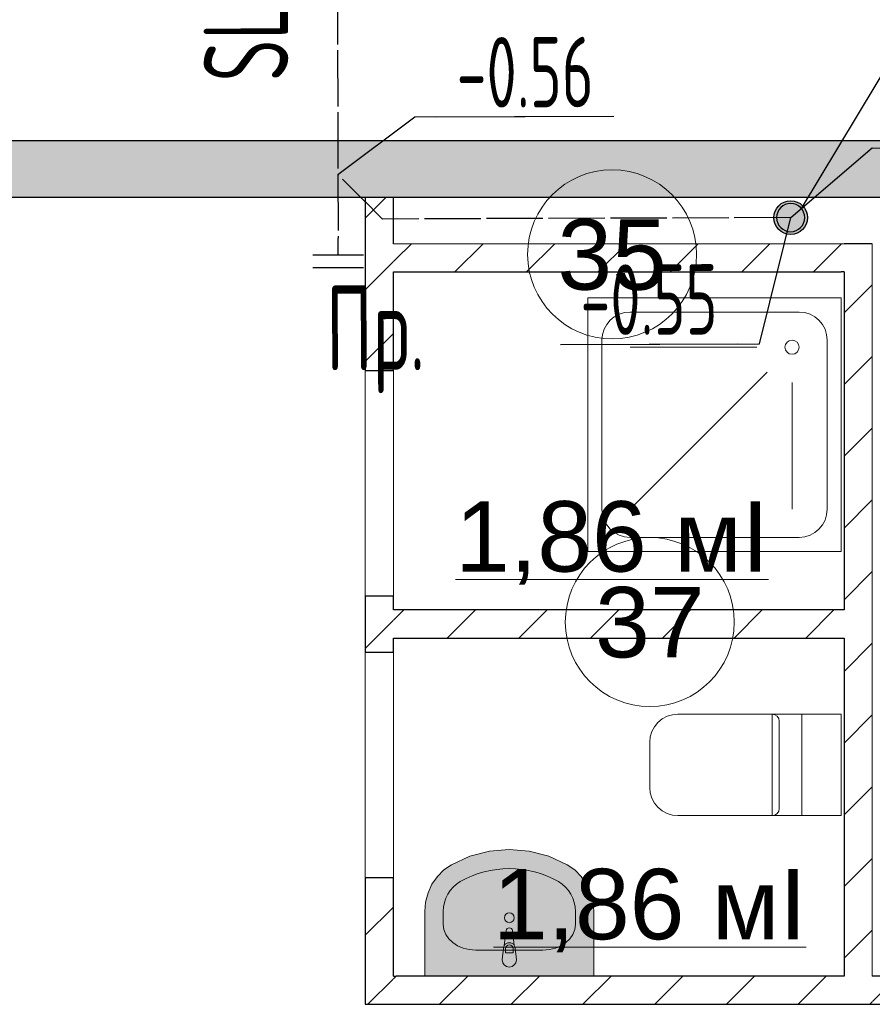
# Model space of a CAD drawing. Header units: millimetres. Extents: x -2890 to 117730, y -526 to 88572.
# Tile 15 of 65: x 19959 to 22986, y 74406 to 77901. Entities that reach past the tile are written whole.
import ezdxf
from ezdxf import colors
from ezdxf.entities.mleader import LeaderData, LeaderLine
from ezdxf.enums import TextEntityAlignment as Align
from ezdxf.math import Vec2, Vec3

# ---------------------------------------------------------------- set-up
doc = ezdxf.new("R2010")
doc.units = ezdxf.units.MM
doc.header["$MEASUREMENT"] = 0
doc.set_wipeout_variables(frame=1)
doc.linetypes.add('SEWERAGE_DRAIN2', pattern=[2.2, 2, -0.2])
doc.linetypes.add('Wipeout_Contour', pattern=[1000, 0, -1000])
for name, color, linetype in [('ES-ALTKOT', 111, 'Continuous'), ('ES-USTKOT', 3, 'Continuous'), ('F-ES-KOTTXT', 7, 'Continuous'), ('MIMARI', 8, 'Continuous'), ('P-CO', 10, 'Continuous'), ('P-COTEXT', 3, 'Continuous'), ('P-K1', 4, 'SEWERAGE_DRAIN2'), ('P-K1CAP', 111, 'Continuous'), ('P-K1KL', 4, 'Continuous'), ('P-K1KLNC', 3, 'Continuous'), ('P-SW', 4, 'SEWERAGE_DRAIN2'), ('ВК_К1', 34, 'Continuous'), ('ВК_Текст', 7, 'Continuous'), ('Интерьер - Оборудование', 7, 'Continuous'), ('Конструктив - Стена сущ для демонтажного плана', 7, 'Continuous'), ('Конструктив - Стена сущ для Кладочного плана', 7, 'Continuous'), ('Конструктив - Стены блок 100 нов', 7, 'Continuous'), ('Элемент Модели - Зона', 7, 'Continuous')]:
    doc.layers.add(name, color=color, linetype=linetype)
doc.styles.add('ROMANC', font='ROMANC.shx', dxfattribs={"width": 0.75})
doc.styles.add('ROMANS', font='ROMANS.SHX', dxfattribs={"width": 0.7})
doc.styles.get("Standard").update_dxf_attribs({"font": 'ARIALUNI.TTF', "height": 250})
doc.styles.add('СГЕНЕРИР_СТИЛЬ_4', font='arial.ttf')
pattern_1 = [(45, (-30913.89, 8295.99), (-127.2792, 127.2792), [])]

# ---------------------------------------------------------------- blocks, each defined once
blk = doc.blocks.new('K1 KOLON 2.kat1')
at = {"layer": 'P-K1KL'}
blk.add_circle((0, 0), 50, dxfattribs=at)
blk = doc.blocks.new('CLEANOUT-100')
at = {"layer": 'P-CO'}
for p, q in [((15, 17.5), (-15, 17.5)), ((15, 10), (-15, 10)), ((0, 10), (0, 0))]:
    blk.add_line(p, q, dxfattribs=at)
at = {"layer": 'P-COTEXT', "style": 'ROMANS', "width": 0.5}
blk.add_attdef('CO', text='', height=30, dxfattribs=at).set_placement((0, 34.63), align=Align.CENTER)
blk = doc.blocks.new('KOT-03')
at = {"layer": 'F-ES-KOTTXT', "color": 7}
blk.add_line((0, 0), (1819, 0), dxfattribs=at)
at = {"layer": 'ES-ALTKOT', "style": 'ROMANC', "width": 0.6}
blk.add_attdef('ALTKOT', text='', height=500, dxfattribs=at).set_placement((910, -392), align=Align.MIDDLE)
at = {"layer": 'ES-USTKOT', "style": 'ROMANC', "width": 0.6}
blk.add_attdef('USTKOT', text='', height=500, dxfattribs=at).set_placement((910, 392), align=Align.MIDDLE)
blk = doc.blocks.new('_None')

msp = doc.modelspace()

# ---------------------------------------------------------------- hatches: boundary and pattern name
at = {"layer": 'ВК_К1', "ltscale": 100}
h = msp.add_hatch(color=256, dxfattribs=at)
h.dxf.hatch_style = 1
h.paths.add_polyline_path([(22756.2, 77198.5, 1), (22636.4, 77198.5, 1)])
at = {"layer": 'Интерьер - Оборудование', "linetype": 'Continuous', "lineweight": 0, "ltscale": 100}
msp.add_hatch(color=255, dxfattribs=at).paths.add_polyline_path([(21672.5, 74563.3, 1), (21722.5, 74563.3), (21718.5, 74605.3, 0.12102), (21715.3, 74614.8), (21708.6, 74667.7, 0.882566), (21686.4, 74667.7), (21679.8, 74614.8, 0.12102), (21676.5, 74605.3)])
at = {"layer": 'Конструктив - Стена сущ для демонтажного плана', "linetype": 'Continuous', "lineweight": 15, "ltscale": 100}
msp.add_hatch(color=7, dxfattribs=at).paths.add_polyline_path([(17486.1, 77471), (17486.1, 77271), (27086.1, 77271), (27086.1, 77471)])
at = {"layer": 'Конструктив - Стена сущ для Кладочного плана', "linetype": 'Continuous', "lineweight": 15, "ltscale": 100}
msp.add_hatch(color=7, dxfattribs=at).paths.add_polyline_path([(17486.1, 77471), (17486.1, 77271), (27106.1, 77271), (27106.1, 77471)])

# ---------------------------------------------------------------- linework, layer by layer
at = {"layer": 'MIMARI', "ltscale": 100}
msp.add_lwpolyline([(22068.4, 77557.8), (21361.7, 77555.3), (21089.3, 77350.1)], dxfattribs=at)
at = {"layer": 'P-K1', "ltscale": 100}
msp.add_line((21050.6, 88572.5), (21090.1, 77125.2), dxfattribs=at)
at = {"layer": 'P-K1KLNC', "ltscale": 100}
msp.add_lwpolyline([(22696.3, 77198.5), (22985.4, 77446.7), (24905.2, 77441.8)], dxfattribs=at)
at = {"layer": 'ВК_К1', "ltscale": 100}
msp.add_circle((22696.3, 77198.5), 59.9, dxfattribs=at)
at = {"layer": 'Интерьер - Оборудование', "color": 7, "linetype": 'Continuous', "lineweight": 5, "ltscale": 100}
for p, q in [((22126.1, 76863.3), (22726.1, 76863.3)), ((22026.1, 76163.3), (22026.1, 76763.3)), ((22826.1, 76763.3), (22826.1, 76163.3)), ((22576.1, 76738.3), (22126.1, 76738.3)), ((22612.7, 76649.9), (22126.1, 76163.3)), ((22701.1, 76613.3), (22701.1, 76163.3)), ((22726.1, 76063.3), (22126.1, 76063.3)), ((21462.7, 74689.3), (21462.7, 74735.1)), ((21932.3, 74689.3), (21932.3, 74735.1)), ((21816.4, 74598.3), (21578.7, 74598.3)), ((21683.9, 74603.1), (21683.9, 74588.2)), ((21683.9, 74588.2), (21711.1, 74588.2)), ((21711.1, 74588.2), (21711.1, 74603.1))]:
    msp.add_line(p, q, dxfattribs=at)
at = {"layer": 'Интерьер - Оборудование', "color": 7, "linetype": 'Continuous', "lineweight": 15, "ltscale": 100}
for p, q in [((22630.9, 75436), (22630.9, 75076)), ((22735.9, 75436), (22735.9, 75076)), ((22655.9, 75256), (22655.9, 75411)), ((22655.9, 75101), (22655.9, 75256))]:
    msp.add_line(p, q, dxfattribs=at)
at = {"layer": 'Интерьер - Оборудование', "color": 7, "linetype": 'Continuous', "lineweight": 5, "ltscale": 100, "flags": 128}
msp.add_lwpolyline([(21672.5, 74563.3), (21676.5, 74605.3, -0.12102), (21679.8, 74614.8), (21686.4, 74667.7, -0.882566), (21708.6, 74667.7), (21715.3, 74614.8, -0.12102), (21718.5, 74605.3), (21722.5, 74563.3, -1)], format="xyb", close=True, dxfattribs=at)
at = {"layer": 'Интерьер - Оборудование', "color": 7, "linetype": 'Continuous', "lineweight": 5, "ltscale": 100}
for centre, radius in [((22701.1, 76738.3), 25), ((21697.5, 74713.1), 17.5)]:
    msp.add_circle(centre, radius, dxfattribs=at)
for centre, radius, start, end in [((22126.1, 76763.3), 100, 90, 180), ((22726.1, 76763.3), 100, 0, 90), ((22126.1, 76163.3), 100, 180, 270), ((22726.1, 76163.3), 100, 270, 0), ((21697.5, 74603.4), 21.1, 32.771, 147.229), ((21697.5, 74603.1), 13.6, 0, 180)]:
    msp.add_arc(centre, radius, start, end, dxfattribs=at)
at = {"layer": 'Интерьер - Оборудование', "color": 7, "linetype": 'Continuous', "lineweight": 15, "ltscale": 100}
for centre, start, end in [((22630.9, 75411), 0, 90), ((22630.9, 75101), 270, 0)]:
    msp.add_arc(centre, 25, start, end, dxfattribs=at)
at = {"layer": 'Интерьер - Оборудование', "color": 7, "linetype": 'Continuous', "lineweight": 5, "ltscale": 100}
for centre, major_axis, ratio, start_param, end_param in [((21697.5, 74506), (0, 381.8), 0.956522, 5.78621, 6.78016), ((21578.7, 74735.1), (0, 121.2), 0.956522, 0.496975, 1.570796), ((21816.4, 74735.1), (0, 121.2), 0.956522, 4.712389, 5.78621), ((21578.8, 74689.3), (116.1, 0), 0.783646, 3.141593, 4.712389), ((21816.2, 74689.3), (116.1, 0), 0.783646, 4.712389, 6.283185)]:
    msp.add_ellipse(centre, major_axis=major_axis, ratio=ratio, start_param=start_param, end_param=end_param, dxfattribs=at)
at = {"layer": 'Конструктив - Стена сущ для демонтажного плана', "color": 7, "linetype": 'Continuous', "lineweight": 30, "ltscale": 100, "flags": 128}
for points in [[(27086.1, 77471), (17486.1, 77471)], [(17686.1, 77271), (27086.1, 77271)]]:
    msp.add_lwpolyline(points, dxfattribs=at)
at = {"layer": 'Конструктив - Стена сущ для Кладочного плана', "color": 7, "linetype": 'Continuous', "lineweight": 30, "ltscale": 100, "flags": 128}
for points in [[(27106.1, 77471), (17486.1, 77471)], [(17686.1, 77271), (27106.1, 77271)]]:
    msp.add_lwpolyline(points, dxfattribs=at)
at = {"layer": 'Элемент Модели - Зона', "color": 7, "linetype": 'Continuous', "lineweight": 0, "ltscale": 100}
for p, q in [((21507, 75914.4), (22617.9, 75914.4)), ((21640.9, 74609.3), (22751.7, 74609.3))]:
    msp.add_line(p, q, dxfattribs=at)

# ---------------------------------------------------------------- block references
at = {"layer": 'F-ES-KOTTXT', "color": 7, "ltscale": 100}
ref = msp.add_blockref('KOT-03', (22068.4, 77557.8), dxfattribs=dict(at, xscale=-0.3456000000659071, yscale=0.3456000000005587, zscale=0.3456000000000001, rotation=0.1980427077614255))
ref.add_attrib('USTKOT', '-0.56', dxfattribs={"layer": 'ES-USTKOT', "height": 250, "rotation": 0.198, "style": 'ROMANC', "width": 0.6}).set_placement((21753.5, 77714.7), align=Align.MIDDLE)
at = {"layer": 'P-K1KL', "ltscale": 100, "xscale": -1, "rotation": 15.19804270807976}
msp.add_blockref('K1 KOLON 2.kat1', (22696.3, 77198.5), dxfattribs=at)

# ---------------------------------------------------------------- texts
at = {"layer": 'P-SW', "color": 3, "ltscale": 100, "style": 'ROMANS', "text_generation_flag": 6, "width": 0.6}
msp.add_text('SLOPE %%%1.2', height=300, rotation=270.198, dxfattribs=at).set_placement((20762.9, 77682.1, 0), align=Align.MIDDLE_LEFT)
at = {"layer": 'Элемент Модели - Зона', "color": 7, "linetype": 'Continuous', "lineweight": 0, "ltscale": 100, "char_height": 250, "attachment_point": 5, "style": 'СГЕНЕРИР_СТИЛЬ_4'}
for insert in [(22062.4, 76043.7), (22196.3, 74738.6)]:
    msp.add_mtext('\\A1;1,86 мІ', dxfattribs=dict(at, insert=insert))

# ---------------------------------------------------------------- leaders
at = {"layer": 'ВК_Текст', "ltscale": 100}
ml = msp.add_multileader_mtext('Standard', dxfattribs=at)
ml.set_content('Сущ. Ст. К1-1SР-01\\P%%C100', color=256)
ml.set_leader_properties(color=256, linetype='ByLayer', lineweight=-1)
ml.set_arrow_properties(name='NONE')
ml.build(insert=Vec2(0, 0))
ml.multileader.update_dxf_attribs({"text_left_attachment_type": 6, "text_right_attachment_type": 6, "dogleg_length": 0.36, "arrow_head_size": 18})
ctx = ml.context
ctx.base_point, ctx.char_height, ctx.arrow_head_size, ctx.landing_gap_size, ctx.plane_origin = Vec3(25447.6, 81679.3), 250, 18, 9, Vec3(23044.7, 73472.4)
ctx.left_attachment, ctx.right_attachment = 6, 6
notes = []
notes.append((ctx, [(0, (1, 1, 0), (25411.6, 81679.3), (1, 0), 36, [(0, [(22734.2, 77231.1)], 0, [])])]))
ctx.mtext.insert, ctx.mtext.flow_direction = Vec3(25456.6, 81979.3), 5
for ctx, leaders in notes:
    for number, flags, end, landing, length, lines in leaders:
        leader = LeaderData()
        leader.index, (leader.has_last_leader_line, leader.has_dogleg_vector, leader.attachment_direction) = number, flags
        leader.last_leader_point, leader.dogleg_vector, leader.dogleg_length = Vec3(end), Vec3(landing), length
        for number, points, colour, breaks in lines:
            line = LeaderLine()
            line.index, line.vertices, line.color, line.breaks = number, Vec3.list(points), colors.encode_raw_color(colour), breaks
            leader.lines.append(line)
        ctx.leaders.append(leader)

# ---------------------------------------------------------------- wipeouts: each hides what was drawn before it
at = {"color": 254, "linetype": 'Wipeout_Contour', "lineweight": 0, "ltscale": 100}
for points in [[(22886.1, 77106), (22886.1, 77006), (22986.1, 77106)], [(21186.1, 75806), (21286.1, 75806), (21286.1, 75855.6), (21186.1, 75855.6)], [(21186.1, 75706), (21186.1, 75656.4), (21286.1, 75656.4), (21286.1, 75706)], [(21286.1, 74506), (21186.1, 74406), (21286.1, 74406)], [(22986.1, 74406), (23086.1, 74406), (23086.1, 74506), (22986.1, 74506)]]:
    msp.add_wipeout(points, dxfattribs=at).dxf.layer = 'Конструктив - Стены блок 100 нов'

# ---------------------------------------------------------------- next in the draw order: hatches: boundary and pattern name
at = {"layer": 'Конструктив - Стены блок 100 нов', "linetype": 'Continuous', "lineweight": 5, "ltscale": 100}
h = msp.add_hatch(dxfattribs=at)
h.set_pattern_fill('БЛОКИ_БЕТОННЫЕ_ЭФФЕКТИВН_7F', scale=100, style=0, pattern_type=2)
h.set_pattern_definition(pattern_1)
h.paths.add_polyline_path([(22886.1, 77106), (22886.1, 77006), (22986.1, 77106)])
h = msp.add_hatch(dxfattribs=at)
h.set_pattern_fill('БЛОКИ_БЕТОННЫЕ_ЭФФЕКТИВН_7F', scale=100, style=0, pattern_type=2)
h.set_pattern_definition(pattern_1)
h.paths.add_polyline_path([(21186.1, 75806), (21286.1, 75806), (21286.1, 75855.6), (21186.1, 75855.6)])
h = msp.add_hatch(dxfattribs=at)
h.set_pattern_fill('БЛОКИ_БЕТОННЫЕ_ЭФФЕКТИВН_7F', scale=100, style=0, pattern_type=2)
h.set_pattern_definition(pattern_1)
h.paths.add_polyline_path([(21186.1, 75706), (21186.1, 75656.4), (21286.1, 75656.4), (21286.1, 75706)])
h = msp.add_hatch(dxfattribs=at)
h.set_pattern_fill('БЛОКИ_БЕТОННЫЕ_ЭФФЕКТИВН_7F', scale=100, style=0, pattern_type=2)
h.set_pattern_definition(pattern_1)
h.paths.add_polyline_path([(21286.1, 74506), (21186.1, 74406), (21286.1, 74406)])
h = msp.add_hatch(dxfattribs=at)
h.set_pattern_fill('БЛОКИ_БЕТОННЫЕ_ЭФФЕКТИВН_7F', scale=100, style=0, pattern_type=2)
h.set_pattern_definition(pattern_1)
h.paths.add_polyline_path([(22986.1, 74406), (23086.1, 74406), (23086.1, 74506), (22986.1, 74506)])

# ---------------------------------------------------------------- next in the draw order: linework, layer by layer
at = {"layer": 'Конструктив - Стены блок 100 нов', "color": 7, "linetype": 'Continuous', "lineweight": 30, "ltscale": 100}
for p, q in [((21186.1, 75855.6), (21286.1, 75855.6)), ((21186.1, 75706), (21186.1, 75656.4)), ((21286.1, 75656.4), (21286.1, 75706)), ((21186.1, 75656.4), (21286.1, 75656.4))]:
    msp.add_line(p, q, dxfattribs=at)

# ---------------------------------------------------------------- next in the draw order: wipeouts: each hides what was drawn before it
at = {"color": 254, "linetype": 'Wipeout_Contour', "lineweight": 0, "ltscale": 100}
msp.add_wipeout([(21286.1, 77106), (21286.1, 77271), (21186.1, 77271), (21186.1, 77106)], dxfattribs=at).dxf.layer = 'Конструктив - Стены блок 100 нов'

# ---------------------------------------------------------------- next in the draw order: hatches: boundary and pattern name
at = {"layer": 'Конструктив - Стены блок 100 нов', "linetype": 'Continuous', "lineweight": 5, "ltscale": 100}
h = msp.add_hatch(dxfattribs=at)
h.set_pattern_fill('БЛОКИ_БЕТОННЫЕ_ЭФФЕКТИВН_7F', scale=100, style=0, pattern_type=2)
h.set_pattern_definition(pattern_1)
h.paths.add_polyline_path([(21286.1, 77106), (21286.1, 77271), (21186.1, 77271), (21186.1, 77106)])

# ---------------------------------------------------------------- next in the draw order: linework, layer by layer
at = {"layer": 'P-K1', "ltscale": 100}
for p, q in [((21247.1, 77193.5), (21089.3, 77350.1)), ((22696.3, 77198.5), (21247.1, 77193.5))]:
    msp.add_line(p, q, dxfattribs=at)
at = {"layer": 'Конструктив - Стены блок 100 нов', "color": 7, "linetype": 'Continuous', "lineweight": 30, "ltscale": 100, "flags": 128}
msp.add_lwpolyline([(21186.1, 77271), (21286.1, 77271)], dxfattribs=at)

# ---------------------------------------------------------------- next in the draw order: wipeouts: each hides what was drawn before it
at = {"color": 254, "linetype": 'Wipeout_Contour', "lineweight": 0, "ltscale": 100}
for points in [[(22886.1, 77006), (22986.1, 77006), (22986.1, 77106)], [(21286.1, 75706), (21286.1, 75806), (21186.1, 75806), (21186.1, 75706)], [(21186.1, 74506), (21286.1, 74506), (21286.1, 74856.4), (21186.1, 74856.4)], [(22886.1, 74406), (22986.1, 74406), (22986.1, 74506), (22886.1, 74506)]]:
    msp.add_wipeout(points, dxfattribs=at).dxf.layer = 'Конструктив - Стены блок 100 нов'

# ---------------------------------------------------------------- next in the draw order: hatches: boundary and pattern name
at = {"layer": 'Конструктив - Стены блок 100 нов', "linetype": 'Continuous', "lineweight": 5, "ltscale": 100}
h = msp.add_hatch(dxfattribs=at)
h.set_pattern_fill('БЛОКИ_БЕТОННЫЕ_ЭФФЕКТИВН_7F', scale=100, style=0, pattern_type=2)
h.set_pattern_definition(pattern_1)
h.paths.add_polyline_path([(22886.1, 77006), (22986.1, 77006), (22986.1, 77106)])
h = msp.add_hatch(dxfattribs=at)
h.set_pattern_fill('БЛОКИ_БЕТОННЫЕ_ЭФФЕКТИВН_7F', scale=100, style=0, pattern_type=2)
h.set_pattern_definition(pattern_1)
h.paths.add_polyline_path([(21286.1, 75706), (21286.1, 75806), (21186.1, 75806), (21186.1, 75706)])
h = msp.add_hatch(dxfattribs=at)
h.set_pattern_fill('БЛОКИ_БЕТОННЫЕ_ЭФФЕКТИВН_7F', scale=100, style=0, pattern_type=2)
h.set_pattern_definition(pattern_1)
h.paths.add_polyline_path([(21186.1, 74506), (21286.1, 74506), (21286.1, 74856.4), (21186.1, 74856.4)])
h = msp.add_hatch(dxfattribs=at)
h.set_pattern_fill('БЛОКИ_БЕТОННЫЕ_ЭФФЕКТИВН_7F', scale=100, style=0, pattern_type=2)
h.set_pattern_definition(pattern_1)
h.paths.add_polyline_path([(22886.1, 74406), (22986.1, 74406), (22986.1, 74506), (22886.1, 74506)])

# ---------------------------------------------------------------- next in the draw order: linework, layer by layer
at = {"layer": 'Конструктив - Стены блок 100 нов', "color": 7, "linetype": 'Continuous', "lineweight": 30, "ltscale": 100}
for p, q in [((21186.1, 75855.6), (21186.1, 75806)), ((21286.1, 75806), (21286.1, 75855.6)), ((21186.1, 75806), (21186.1, 75706)), ((21296.1, 75806), (21286.1, 75806)), ((21286.1, 75706), (21296.1, 75706)), ((21186.1, 74856.4), (21286.1, 74856.4)), ((22886.1, 74516), (22886.1, 74506)), ((23086.1, 74506), (22986.1, 74506)), ((22886.1, 74406), (22986.1, 74406)), ((22986.1, 74406), (23086.1, 74406))]:
    msp.add_line(p, q, dxfattribs=at)
at = {"layer": 'Конструктив - Стены блок 100 нов', "color": 7, "linetype": 'Continuous', "lineweight": 15, "ltscale": 100}
for p, q in [((21186.1, 75656.4), (21186.1, 74856.4)), ((21186.1, 75656.4), (21186.1, 74856.4)), ((21286.1, 75656.4), (21286.1, 74856.4)), ((21286.1, 75656.4), (21286.1, 74856.4))]:
    msp.add_line(p, q, dxfattribs=at)
at = {"layer": 'Конструктив - Стены блок 100 нов', "color": 7, "linetype": 'Continuous', "lineweight": 5, "ltscale": 100}
msp.add_line((22986.1, 74506), (22986.1, 74516), dxfattribs=at)
at = {"layer": 'Конструктив - Стены блок 100 нов', "color": 7, "linetype": 'Continuous', "lineweight": 30, "ltscale": 100, "flags": 128}
msp.add_lwpolyline([(22986.1, 77106), (22886.1, 77106)], dxfattribs=at)

# ---------------------------------------------------------------- next in the draw order: wipeouts: each hides what was drawn before it
at = {"color": 254, "linetype": 'Wipeout_Contour', "lineweight": 0, "ltscale": 100}
msp.add_wipeout([(21286.1, 77006), (21286.1, 77106), (21186.1, 77106), (21186.1, 77006)], dxfattribs=at).dxf.layer = 'Конструктив - Стены блок 100 нов'

# ---------------------------------------------------------------- next in the draw order: hatches: boundary and pattern name
at = {"layer": 'Конструктив - Стены блок 100 нов', "linetype": 'Continuous', "lineweight": 5, "ltscale": 100}
h = msp.add_hatch(dxfattribs=at)
h.set_pattern_fill('БЛОКИ_БЕТОННЫЕ_ЭФФЕКТИВН_7F', scale=100, style=0, pattern_type=2)
h.set_pattern_definition(pattern_1)
h.paths.add_polyline_path([(21286.1, 77006), (21286.1, 77106), (21186.1, 77106), (21186.1, 77006)])

# ---------------------------------------------------------------- next in the draw order: linework, layer by layer
at = {"layer": 'Конструктив - Стены блок 100 нов', "color": 7, "linetype": 'Continuous', "lineweight": 30, "ltscale": 100}
for p, q in [((21186.1, 77271), (21186.1, 77106)), ((21286.1, 77106), (21286.1, 77271))]:
    msp.add_line(p, q, dxfattribs=at)
at = {"layer": 'Конструктив - Стены блок 100 нов', "color": 7, "linetype": 'Continuous', "lineweight": 5, "ltscale": 100}
msp.add_line((21296.1, 77106), (21286.1, 77106), dxfattribs=at)

# ---------------------------------------------------------------- next in the draw order: wipeouts: each hides what was drawn before it
at = {"color": 254, "linetype": 'Wipeout_Contour', "lineweight": 0, "ltscale": 100}
for points in [[(22986.1, 75806), (22986.1, 77006), (22886.1, 77006), (22886.1, 75806)], [(21296.1, 75706), (21296.1, 75806), (21286.1, 75806), (21286.1, 75706)], [(21186.1, 74506), (21186.1, 74406), (21286.1, 74506)]]:
    msp.add_wipeout(points, dxfattribs=at).dxf.layer = 'Конструктив - Стены блок 100 нов'

# ---------------------------------------------------------------- next in the draw order: hatches: boundary and pattern name
at = {"layer": 'Конструктив - Стены блок 100 нов', "linetype": 'Continuous', "lineweight": 5, "ltscale": 100}
h = msp.add_hatch(dxfattribs=at)
h.set_pattern_fill('БЛОКИ_БЕТОННЫЕ_ЭФФЕКТИВН_7F', scale=100, style=0, pattern_type=2)
h.set_pattern_definition(pattern_1)
h.paths.add_polyline_path([(22986.1, 75806), (22986.1, 77006), (22886.1, 77006), (22886.1, 75806)])
h = msp.add_hatch(dxfattribs=at)
h.set_pattern_fill('БЛОКИ_БЕТОННЫЕ_ЭФФЕКТИВН_7F', scale=100, style=0, pattern_type=2)
h.set_pattern_definition(pattern_1)
h.paths.add_polyline_path([(21296.1, 75706), (21296.1, 75806), (21286.1, 75806), (21286.1, 75706)])
h = msp.add_hatch(dxfattribs=at)
h.set_pattern_fill('БЛОКИ_БЕТОННЫЕ_ЭФФЕКТИВН_7F', scale=100, style=0, pattern_type=2)
h.set_pattern_definition(pattern_1)
h.paths.add_polyline_path([(21186.1, 74506), (21186.1, 74406), (21286.1, 74506)])

# ---------------------------------------------------------------- next in the draw order: linework, layer by layer
at = {"layer": 'Интерьер - Оборудование', "color": 7, "linetype": 'Continuous', "lineweight": 5, "ltscale": 100, "flags": 128}
msp.add_lwpolyline([(22876.1, 76013.3), (21976.1, 76013.3), (21976.1, 76913.3), (22876.1, 76913.3)], close=True, dxfattribs=at)
at = {"layer": 'Конструктив - Стены блок 100 нов', "color": 7, "linetype": 'Continuous', "lineweight": 30, "ltscale": 100}
for p, q in [((22886.1, 77006), (22876.1, 77006)), ((21186.1, 74856.4), (21186.1, 74506)), ((21286.1, 74506), (21286.1, 74856.4)), ((21186.1, 74506), (21186.1, 74406)), ((21286.1, 74506), (21296.1, 74506)), ((21186.1, 74406), (21286.1, 74406))]:
    msp.add_line(p, q, dxfattribs=at)

# ---------------------------------------------------------------- next in the draw order: wipeouts: each hides what was drawn before it
at = {"color": 254, "linetype": 'Wipeout_Contour', "lineweight": 0, "ltscale": 100}
msp.add_wipeout([(21186.1, 77006), (21186.1, 76655.6), (21286.1, 76655.6), (21286.1, 77006)], dxfattribs=at).dxf.layer = 'Конструктив - Стены блок 100 нов'

# ---------------------------------------------------------------- next in the draw order: hatches: boundary and pattern name
at = {"layer": 'Конструктив - Стены блок 100 нов', "linetype": 'Continuous', "lineweight": 5, "ltscale": 100}
h = msp.add_hatch(dxfattribs=at)
h.set_pattern_fill('БЛОКИ_БЕТОННЫЕ_ЭФФЕКТИВН_7F', scale=100, style=0, pattern_type=2)
h.set_pattern_definition(pattern_1)
h.paths.add_polyline_path([(21186.1, 77006), (21186.1, 76655.6), (21286.1, 76655.6), (21286.1, 77006)])

# ---------------------------------------------------------------- next in the draw order: linework, layer by layer
at = {"layer": 'Конструктив - Стены блок 100 нов', "color": 7, "linetype": 'Continuous', "lineweight": 30, "ltscale": 100}
for p, q in [((21186.1, 77106), (21186.1, 77006)), ((21186.1, 77006), (21186.1, 76655.6)), ((21286.1, 77006), (21296.1, 77006)), ((21286.1, 76655.6), (21286.1, 77006)), ((21186.1, 76655.6), (21286.1, 76655.6))]:
    msp.add_line(p, q, dxfattribs=at)
at = {"layer": 'Конструктив - Стены блок 100 нов', "color": 7, "linetype": 'Continuous', "lineweight": 15, "ltscale": 100}
for p, q in [((21186.1, 76655.6), (21186.1, 75855.6)), ((21186.1, 76655.6), (21186.1, 75855.6)), ((21286.1, 76655.6), (21286.1, 75855.6)), ((21286.1, 76655.6), (21286.1, 75855.6))]:
    msp.add_line(p, q, dxfattribs=at)

# ---------------------------------------------------------------- next in the draw order: wipeouts: each hides what was drawn before it
at = {"color": 254, "linetype": 'Wipeout_Contour', "lineweight": 0, "ltscale": 100}
for points in [[(22986.1, 75706), (22986.1, 75806), (22886.1, 75806), (22886.1, 75706)], [(21286.1, 74406), (22886.1, 74406), (22886.1, 74506), (21286.1, 74506)]]:
    msp.add_wipeout(points, dxfattribs=at).dxf.layer = 'Конструктив - Стены блок 100 нов'

# ---------------------------------------------------------------- next in the draw order: hatches: boundary and pattern name
at = {"layer": 'Интерьер - Оборудование', "linetype": 'Continuous', "lineweight": 0, "ltscale": 100}
msp.add_hatch(color=255, dxfattribs=at).paths.add_polyline_path([(21397.5, 74506), (21997.5, 74506), (21997.5, 74735.1), (21994.6, 74768.8), (21986, 74801.4), (21972, 74832), (21953, 74859.4), (21929.7, 74882.8), (21902.7, 74901.6), (21837.5, 74931.5), (21768.5, 74949.8), (21697.5, 74956), (21626.6, 74949.8), (21557.5, 74931.5), (21492.4, 74901.6), (21465.4, 74882.8), (21442, 74859.4), (21423, 74832), (21409, 74801.4), (21400.4, 74768.8), (21397.5, 74735.1)])
at = {"layer": 'Конструктив - Стены блок 100 нов', "linetype": 'Continuous', "lineweight": 5, "ltscale": 100}
h = msp.add_hatch(dxfattribs=at)
h.set_pattern_fill('БЛОКИ_БЕТОННЫЕ_ЭФФЕКТИВН_7F', scale=100, style=0, pattern_type=2)
h.set_pattern_definition(pattern_1)
h.paths.add_polyline_path([(22986.1, 75706), (22986.1, 75806), (22886.1, 75806), (22886.1, 75706)])
h = msp.add_hatch(dxfattribs=at)
h.set_pattern_fill('БЛОКИ_БЕТОННЫЕ_ЭФФЕКТИВН_7F', scale=100, style=0, pattern_type=2)
h.set_pattern_definition(pattern_1)
h.paths.add_polyline_path([(21286.1, 74406), (22886.1, 74406), (22886.1, 74506), (21286.1, 74506)])

# ---------------------------------------------------------------- next in the draw order: linework, layer by layer
at = {"layer": 'Интерьер - Оборудование', "color": 7, "linetype": 'Continuous', "lineweight": 5, "ltscale": 100, "flags": 128}
msp.add_lwpolyline([(21397.5, 74506), (21397.5, 74735.1), (21400.4, 74768.8), (21409, 74801.4), (21423, 74832), (21442, 74859.4), (21465.4, 74882.8), (21492.4, 74901.6), (21557.5, 74931.5), (21626.6, 74949.8), (21697.5, 74956), (21768.5, 74949.8), (21837.5, 74931.5), (21902.7, 74901.6), (21929.7, 74882.8), (21953, 74859.4), (21972, 74832), (21986, 74801.4), (21994.6, 74768.8), (21997.5, 74735.1), (21997.5, 74506)], close=True, dxfattribs=at)
at = {"layer": 'Конструктив - Стены блок 100 нов', "color": 7, "linetype": 'Continuous', "lineweight": 30, "ltscale": 100}
for p, q in [((22886.1, 77006), (22886.1, 75806)), ((22886.1, 75806), (22876.1, 75806)), ((21286.1, 74506), (21296.1, 74506)), ((22886.1, 74506), (21296.1, 74506)), ((21186.1, 74406), (21286.1, 74406)), ((21286.1, 74406), (22886.1, 74406))]:
    msp.add_line(p, q, dxfattribs=at)

# ---------------------------------------------------------------- next in the draw order: wipeouts: each hides what was drawn before it
at = {"color": 254, "linetype": 'Wipeout_Contour', "lineweight": 0, "ltscale": 100}
msp.add_wipeout([(21296.1, 77006), (21296.1, 77106), (21286.1, 77106), (21286.1, 77006)], dxfattribs=at).dxf.layer = 'Конструктив - Стены блок 100 нов'

# ---------------------------------------------------------------- next in the draw order: hatches: boundary and pattern name
at = {"layer": 'Конструктив - Стены блок 100 нов', "linetype": 'Continuous', "lineweight": 5, "ltscale": 100}
h = msp.add_hatch(dxfattribs=at)
h.set_pattern_fill('БЛОКИ_БЕТОННЫЕ_ЭФФЕКТИВН_7F', scale=100, style=0, pattern_type=2)
h.set_pattern_definition(pattern_1)
h.paths.add_polyline_path([(21296.1, 77006), (21296.1, 77106), (21286.1, 77106), (21286.1, 77006)])

# ---------------------------------------------------------------- next in the draw order: wipeouts: each hides what was drawn before it
at = {"color": 254, "linetype": 'Wipeout_Contour', "lineweight": 0, "ltscale": 100}
msp.add_wipeout([(22886.1, 74506), (22986.1, 74506), (22986.1, 74516), (22886.1, 74516)], dxfattribs=at).dxf.layer = 'Конструктив - Стены блок 100 нов'

# ---------------------------------------------------------------- next in the draw order: hatches: boundary and pattern name
at = {"layer": 'Конструктив - Стены блок 100 нов', "linetype": 'Continuous', "lineweight": 5, "ltscale": 100}
h = msp.add_hatch(dxfattribs=at)
h.set_pattern_fill('БЛОКИ_БЕТОННЫЕ_ЭФФЕКТИВН_7F', scale=100, style=0, pattern_type=2)
h.set_pattern_definition(pattern_1)
h.paths.add_polyline_path([(22886.1, 74506), (22986.1, 74506), (22986.1, 74516), (22886.1, 74516)])

# ---------------------------------------------------------------- next in the draw order: wipeouts: each hides what was drawn before it
at = {"color": 254, "linetype": 'Wipeout_Contour', "lineweight": 0, "ltscale": 100}
msp.add_wipeout([(22886.1, 77106), (21296.1, 77106), (21296.1, 77006), (22886.1, 77006)], dxfattribs=at).dxf.layer = 'Конструктив - Стены блок 100 нов'

# ---------------------------------------------------------------- next in the draw order: hatches: boundary and pattern name
at = {"layer": 'Конструктив - Стены блок 100 нов', "linetype": 'Continuous', "lineweight": 5, "ltscale": 100}
h = msp.add_hatch(dxfattribs=at)
h.set_pattern_fill('БЛОКИ_БЕТОННЫЕ_ЭФФЕКТИВН_7F', scale=100, style=0, pattern_type=2)
h.set_pattern_definition(pattern_1)
h.paths.add_polyline_path([(22886.1, 77106), (21296.1, 77106), (21296.1, 77006), (22886.1, 77006)])

# ---------------------------------------------------------------- next in the draw order: linework, layer by layer
at = {"layer": 'MIMARI', "ltscale": 100}
msp.add_lwpolyline([(21879.5, 76748.5), (22586.1, 76750.9), (22696.3, 77198.5)], dxfattribs=at)
at = {"layer": 'Конструктив - Стены блок 100 нов', "color": 7, "linetype": 'Continuous', "lineweight": 5, "ltscale": 100}
msp.add_line((21296.1, 77106), (21286.1, 77106), dxfattribs=at)
at = {"layer": 'Конструктив - Стены блок 100 нов', "color": 7, "linetype": 'Continuous', "lineweight": 30, "ltscale": 100}
for p, q in [((21286.1, 77006), (21296.1, 77006)), ((21296.1, 77006), (22876.1, 77006)), ((22886.1, 77006), (22876.1, 77006))]:
    msp.add_line(p, q, dxfattribs=at)
at = {"layer": 'Конструктив - Стены блок 100 нов', "color": 7, "linetype": 'Continuous', "lineweight": 5, "ltscale": 100, "flags": 128}
msp.add_lwpolyline([(22886.1, 77106), (21296.1, 77106)], dxfattribs=at)
at = {"layer": 'Элемент Модели - Зона', "color": 7, "linetype": 'Continuous', "lineweight": 0, "ltscale": 100, "flags": 128}
msp.add_lwpolyline([(22362.4, 77068, 1), (21762.4, 77068, 1)], format="xyb", close=True, dxfattribs=at)

# ---------------------------------------------------------------- next in the draw order: block references
at = {"layer": 'F-ES-KOTTXT', "color": 7, "ltscale": 100}
ref = msp.add_blockref('KOT-03', (21879.5, 76748.5), dxfattribs=dict(at, xscale=0.3456000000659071, yscale=0.3456000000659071, zscale=0.3456000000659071, rotation=0.1980427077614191))
ref.add_attrib('USTKOT', '-0.55', dxfattribs={"layer": 'ES-USTKOT', "height": 250, "rotation": 0.198, "style": 'ROMANC', "width": 0.6}).set_placement((22193.3, 76907.6), align=Align.MIDDLE)
at = {"layer": 'P-K1CAP', "ltscale": 100}
ref = msp.add_blockref('CLEANOUT-100', (21090.1, 77125.2, 0), dxfattribs=dict(at, xscale=-6.00000000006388, yscale=5.999999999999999, zscale=6, rotation=180.1980427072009))
ref.add_attrib('CO', 'Пр.', dxfattribs={"layer": 'P-COTEXT', "height": 300, "rotation": 0.198, "style": 'ROMANS', "width": 0.6}).set_placement((21223.2, 76656.5, 0), align=Align.CENTER)

# ---------------------------------------------------------------- next in the draw order: texts
at = {"layer": 'Элемент Модели - Зона', "color": 7, "linetype": 'Continuous', "lineweight": 0, "ltscale": 100, "insert": (22062.4, 77065.9), "char_height": 250, "attachment_point": 5, "style": 'СГЕНЕРИР_СТИЛЬ_4'}
msp.add_mtext('\\A1;35', dxfattribs=at)

# ---------------------------------------------------------------- next in the draw order: wipeouts: each hides what was drawn before it
at = {"color": 254, "linetype": 'Wipeout_Contour', "lineweight": 0, "ltscale": 100}
msp.add_wipeout([(22886.1, 75706), (22886.1, 74516), (22986.1, 74516), (22986.1, 75706)], dxfattribs=at).dxf.layer = 'Конструктив - Стены блок 100 нов'

# ---------------------------------------------------------------- next in the draw order: hatches: boundary and pattern name
at = {"layer": 'Конструктив - Стены блок 100 нов', "linetype": 'Continuous', "lineweight": 5, "ltscale": 100}
h = msp.add_hatch(dxfattribs=at)
h.set_pattern_fill('БЛОКИ_БЕТОННЫЕ_ЭФФЕКТИВН_7F', scale=100, style=0, pattern_type=2)
h.set_pattern_definition(pattern_1)
h.paths.add_polyline_path([(22886.1, 75706), (22886.1, 74516), (22986.1, 74516), (22986.1, 75706)])

# ---------------------------------------------------------------- next in the draw order: linework, layer by layer
at = {"layer": 'Интерьер - Оборудование', "color": 7, "linetype": 'Continuous', "lineweight": 15, "ltscale": 100, "flags": 128}
msp.add_lwpolyline([(22195.9, 75176), (22197.8, 75156.5), (22203.5, 75137.7), (22212.8, 75120.4), (22225.2, 75105.3), (22240.3, 75092.8), (22257.6, 75083.6), (22276.4, 75077.9), (22295.9, 75076), (22875.9, 75076), (22875.9, 75436), (22295.9, 75436), (22276.4, 75434.1), (22257.6, 75428.4), (22240.3, 75419.1), (22225.2, 75406.7), (22212.8, 75391.5), (22203.5, 75374.3), (22197.8, 75355.5), (22195.9, 75336)], close=True, dxfattribs=at)
at = {"layer": 'Конструктив - Стены блок 100 нов', "color": 7, "linetype": 'Continuous', "lineweight": 30, "ltscale": 100}
for p, q in [((22876.1, 75706), (22886.1, 75706)), ((22886.1, 75706), (22886.1, 74516)), ((22886.1, 74516), (22886.1, 74506))]:
    msp.add_line(p, q, dxfattribs=at)
at = {"layer": 'Конструктив - Стены блок 100 нов', "color": 7, "linetype": 'Continuous', "lineweight": 5, "ltscale": 100}
msp.add_line((22986.1, 74506), (22986.1, 74516), dxfattribs=at)
at = {"layer": 'Конструктив - Стены блок 100 нов', "color": 7, "linetype": 'Continuous', "lineweight": 5, "ltscale": 100, "flags": 128}
msp.add_lwpolyline([(22986.1, 74516), (22986.1, 77106)], dxfattribs=at)

# ---------------------------------------------------------------- next in the draw order: wipeouts: each hides what was drawn before it
at = {"color": 254, "linetype": 'Wipeout_Contour', "lineweight": 0, "ltscale": 100}
msp.add_wipeout([(22886.1, 75706), (22886.1, 75806), (22876.1, 75806), (22876.1, 75706)], dxfattribs=at).dxf.layer = 'Конструктив - Стены блок 100 нов'

# ---------------------------------------------------------------- next in the draw order: hatches: boundary and pattern name
at = {"layer": 'Конструктив - Стены блок 100 нов', "linetype": 'Continuous', "lineweight": 5, "ltscale": 100}
h = msp.add_hatch(dxfattribs=at)
h.set_pattern_fill('БЛОКИ_БЕТОННЫЕ_ЭФФЕКТИВН_7F', scale=100, style=0, pattern_type=2)
h.set_pattern_definition(pattern_1)
h.paths.add_polyline_path([(22886.1, 75706), (22886.1, 75806), (22876.1, 75806), (22876.1, 75706)])

# ---------------------------------------------------------------- next in the draw order: wipeouts: each hides what was drawn before it
at = {"color": 254, "linetype": 'Wipeout_Contour', "lineweight": 0, "ltscale": 100}
msp.add_wipeout([(21296.1, 75706), (22876.1, 75706), (22876.1, 75806), (21296.1, 75806)], dxfattribs=at).dxf.layer = 'Конструктив - Стены блок 100 нов'

# ---------------------------------------------------------------- next in the draw order: hatches: boundary and pattern name
at = {"layer": 'Конструктив - Стены блок 100 нов', "linetype": 'Continuous', "lineweight": 5, "ltscale": 100}
h = msp.add_hatch(dxfattribs=at)
h.set_pattern_fill('БЛОКИ_БЕТОННЫЕ_ЭФФЕКТИВН_7F', scale=100, style=0, pattern_type=2)
h.set_pattern_definition(pattern_1)
h.paths.add_polyline_path([(21296.1, 75706), (22876.1, 75706), (22876.1, 75806), (21296.1, 75806)])

# ---------------------------------------------------------------- next in the draw order: linework, layer by layer
at = {"layer": 'Конструктив - Стены блок 100 нов', "color": 7, "linetype": 'Continuous', "lineweight": 30, "ltscale": 100}
for p, q in [((21296.1, 75806), (21286.1, 75806)), ((22876.1, 75806), (21296.1, 75806)), ((22886.1, 75806), (22876.1, 75806)), ((21286.1, 75706), (21296.1, 75706)), ((21296.1, 75706), (22876.1, 75706)), ((22876.1, 75706), (22886.1, 75706))]:
    msp.add_line(p, q, dxfattribs=at)
at = {"layer": 'Элемент Модели - Зона', "color": 7, "linetype": 'Continuous', "lineweight": 0, "ltscale": 100, "flags": 128}
msp.add_lwpolyline([(22496.3, 75762.8, 1), (21896.3, 75762.8, 1)], format="xyb", close=True, dxfattribs=at)

# ---------------------------------------------------------------- next in the draw order: texts
at = {"layer": 'Элемент Модели - Зона', "color": 7, "linetype": 'Continuous', "lineweight": 0, "ltscale": 100, "insert": (22196.3, 75760.7), "char_height": 250, "attachment_point": 5, "style": 'СГЕНЕРИР_СТИЛЬ_4'}
msp.add_mtext('\\A1;37', dxfattribs=at)

doc.saveas('drawing.dxf')
